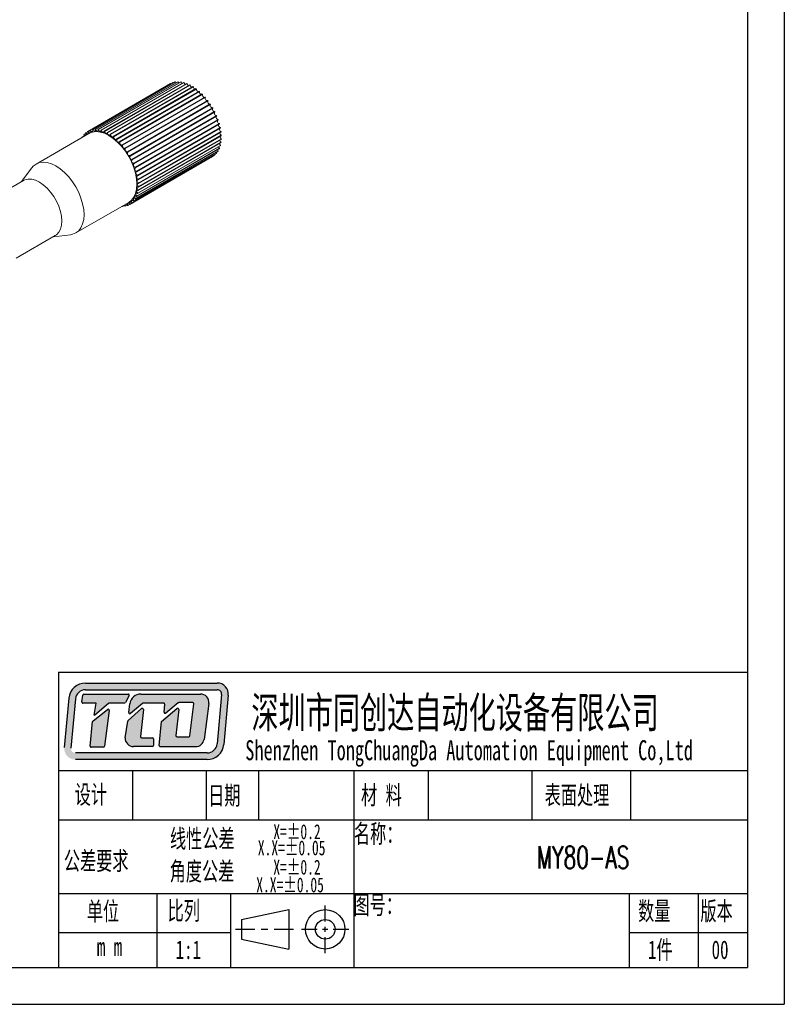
# Model space of a CAD drawing. Header units: millimetres. Extents: x 14895 to 15336, y 302 to 927.
# Tile 3 of 11: x 15173 to 15336, y 302 to 513. Entities that reach past the tile are written whole.
import ezdxf

# ---------------------------------------------------------------- set-up
doc = ezdxf.new("R2010")
doc.units = ezdxf.units.MM
doc.header["$LTSCALE"] = 0.3
for name, color, linetype, lineweight in [('外框', 7, 'Continuous', 30), ('文字', 3, 'Continuous', 13), ('标注', 1, 'Continuous', 18)]:
    doc.layers.add(name, color=color, linetype=linetype, lineweight=lineweight)
doc.styles.add('SLDTEXTSTYLE2', font='txt')
doc.styles.get("Standard").update_dxf_attribs({"font": 'txt.shx', "width": 0.67, "oblique": 5, "bigfont": 'gbcbig.shx'})

# ---------------------------------------------------------------- blocks, each defined once
blk = doc.blocks.new('Y')
at = {"lineweight": 30}
for p, q in [((-4136.76, 2009.27), (-3862.74, 2009.27)), ((-4154.44, 2003.97), (-3857.44, 2003.97)), ((-4154.44, 2003.97), (-3857.44, 2003.97))]:
    blk.add_line(p, q, dxfattribs=at)
blk = doc.blocks.new('W')
at = {"lineweight": 30}
for p, q in [((-3857.44, 2213.99), (-3857.44, 2003.97)), ((-3857.44, 2213.99), (-3857.44, 2003.97)), ((-3862.74, 2208.69), (-3862.74, 2009.27))]:
    blk.add_line(p, q, dxfattribs=at)
blk.add_blockref('Y', (0, 0))
blk = doc.blocks.new('DA')
at = {"color": 7, "linetype": 'Continuous', "lineweight": 15}
for p, q in [((1818.89, 599.94), (1836.56, 610.14)), ((1818.96, 599.97), (1836.64, 610.17)), ((1819.42, 600.09), (1837.1, 610.29)), ((1819.51, 600.1), (1837.18, 610.31)), ((1820, 600.14), (1837.67, 610.35)), ((1820.09, 600.15), (1837.76, 610.35)), ((1820.6, 600.11), (1838.28, 610.32)), ((1820.7, 600.1), (1838.37, 610.31)), ((1821.23, 599.99), (1838.91, 610.2)), ((1821.33, 599.97), (1839.01, 610.17)), ((1836.71, 610.06), (1836.64, 610.17)), ((1836.11, 609.93), (1818.43, 599.72)), ((1818.47, 599.74), (1836.14, 609.95)), ((1821.89, 599.78), (1839.56, 609.99)), ((1821.98, 599.74), (1839.66, 609.95)), ((1822.55, 599.49), (1840.22, 609.69)), ((1822.65, 599.43), (1840.33, 609.64)), ((1823.21, 599.11), (1840.89, 609.31)), ((1823.31, 599.04), (1840.99, 609.25)), ((1823.88, 598.65), (1841.55, 608.86)), ((1823.98, 598.58), (1841.65, 608.78)), ((1824.53, 598.12), (1842.21, 608.33)), ((1824.63, 598.03), (1842.3, 608.24)), ((1836.17, 609.91), (1836.14, 609.95)), ((1825.16, 597.52), (1842.84, 607.73)), ((1825.26, 597.43), (1842.94, 607.63)), ((1825.77, 596.86), (1843.45, 607.07)), ((1825.86, 596.76), (1843.54, 606.96)), ((1826.35, 596.15), (1844.03, 606.35)), ((1826.44, 596.04), (1844.12, 606.24)), ((1826.9, 595.39), (1844.57, 605.59)), ((1826.97, 595.27), (1844.65, 605.47)), ((1827.39, 594.59), (1845.07, 604.79)), ((1827.47, 594.47), (1845.14, 604.67)), ((1827.84, 593.76), (1845.52, 603.97)), ((1827.91, 593.64), (1845.59, 603.84)), ((1828.24, 592.92), (1845.92, 603.12)), ((1828.3, 592.79), (1845.97, 602.99)), ((1828.58, 592.06), (1846.26, 602.26)), ((1828.62, 591.93), (1846.3, 602.13)), ((1818.02, 599.44), (1818.42, 599.67)), ((1828.85, 591.2), (1846.53, 601.4)), ((1828.89, 591.07), (1846.57, 601.27)), ((1829.06, 590.35), (1846.74, 600.55)), ((1829.09, 590.22), (1846.77, 600.42)), ((1829.21, 589.51), (1846.89, 599.72)), ((1829.22, 589.39), (1846.9, 599.59)), ((1818.68, 599.29), (1807.37, 592.76)), ((1817.26, 598.47), (1817.24, 598.5)), ((1817.28, 598.58), (1817.67, 598.8)), ((1817.28, 598.58), (1817.34, 598.52)), ((1817.62, 599.05), (1818.01, 599.27)), ((1829.28, 588.7), (1846.96, 598.91)), ((1829.28, 587.82), (1846.96, 598.02)), ((1829.29, 588.59), (1846.97, 598.79)), ((1829.29, 587.93), (1846.97, 598.14)), ((1828.58, 585.28), (1846.26, 595.49)), ((1828.62, 585.36), (1846.3, 595.56)), ((1828.85, 585.82), (1846.53, 596.03)), ((1828.89, 585.91), (1846.57, 596.12)), ((1829.06, 586.43), (1846.74, 596.64)), ((1829.09, 586.53), (1846.77, 596.73)), ((1829.21, 587.1), (1846.89, 597.3)), ((1829.22, 587.2), (1846.9, 597.41)), ((1827.43, 584.13), (1845.11, 594.34)), ((1827.47, 584.16), (1845.14, 594.36)), ((1827.84, 584.42), (1845.52, 594.63)), ((1827.91, 584.48), (1845.59, 594.68)), ((1828.24, 584.81), (1845.92, 595.02)), ((1828.3, 584.88), (1845.97, 595.08)), ((1845.14, 594.36), (1845.12, 594.4)), ((1845.59, 594.68), (1845.52, 594.79)), ((1806.47, 591.95), (1804.27, 589.01)), ((1804.68, 589.25), (1797.04, 584.83)), ((1815.87, 578.04), (1827.18, 584.57)), ((1825.77, 583.71), (1825.76, 583.75)), ((1825.84, 583.79), (1825.86, 583.71)), ((1825.86, 583.71), (1826.25, 583.94)), ((1826.44, 583.77), (1826.83, 584)), ((1826.97, 583.92), (1827.37, 584.15)), ((1803.13, 572.65), (1811.48, 577.47)), ((1811.07, 577.23), (1814.72, 577.66))]:
    blk.add_line(p, q, dxfattribs=at)
at = {"color": 7, "linetype": 'Continuous', "lineweight": 15, "flags": 128}
for points in [[(1837.29, 610.13), (1837.26, 610.17), (1837.18, 610.31)], [(1837.91, 610.1), (1837.83, 610.21), (1837.76, 610.35)], [(1843.94, 606.3), (1843.86, 606.3), (1843.75, 606.36), (1843.65, 606.46), (1843.57, 606.59), (1843.52, 606.73), (1843.51, 606.86), (1843.54, 606.96)], [(1844.52, 605.56), (1844.49, 605.56), (1844.39, 605.57), (1844.28, 605.64), (1844.18, 605.75), (1844.11, 605.89), (1844.07, 606.03), (1844.07, 606.15), (1844.12, 606.24)], [(1845.06, 604.79), (1844.98, 604.77), (1844.88, 604.8), (1844.77, 604.89), (1844.68, 605), (1844.61, 605.14), (1844.58, 605.28), (1844.6, 605.4), (1844.65, 605.47)], [(1845.52, 603.97), (1845.43, 603.96), (1845.32, 604.01), (1845.21, 604.1), (1845.13, 604.22), (1845.07, 604.36), (1845.06, 604.5), (1845.08, 604.61), (1845.13, 604.66)], [(1845.92, 603.12), (1845.82, 603.13), (1845.71, 603.19), (1845.61, 603.29), (1845.53, 603.42), (1845.48, 603.56), (1845.48, 603.69), (1845.51, 603.79), (1845.53, 603.81)], [(1846.26, 602.26), (1846.15, 602.28), (1846.04, 602.36), (1845.95, 602.47), (1845.87, 602.61), (1845.84, 602.74), (1845.85, 602.87), (1845.88, 602.94)], [(1846.53, 601.4), (1846.42, 601.44), (1846.32, 601.52), (1846.23, 601.64), (1846.16, 601.78), (1846.14, 601.92), (1846.16, 602.03), (1846.17, 602.05)], [(1818.02, 599.44), (1818.11, 599.32), (1818.22, 599.24), (1818.32, 599.21), (1818.41, 599.24), (1818.47, 599.31), (1818.48, 599.43), (1818.46, 599.56), (1818.4, 599.7)], [(1818.47, 599.74), (1818.55, 599.62), (1818.66, 599.53), (1818.77, 599.49), (1818.86, 599.5), (1818.93, 599.56), (1818.95, 599.67), (1818.94, 599.8), (1818.89, 599.94)], [(1827.18, 584.57), (1827.18, 584.57), (1827.79, 585.04), (1828.29, 585.69), (1828.65, 586.48), (1828.87, 587.42), (1828.94, 588.46), (1828.87, 589.59), (1828.65, 590.77), (1828.29, 591.99), (1827.79, 593.2), (1827.18, 594.38), (1826.46, 595.5), (1825.66, 596.54), (1824.79, 597.46), (1823.87, 598.24), (1822.93, 598.87), (1821.99, 599.33), (1821.07, 599.6), (1820.2, 599.69), (1819.4, 599.58), (1818.68, 599.29)], [(1818.96, 599.97), (1819.05, 599.84), (1819.15, 599.73), (1819.26, 599.68), (1819.36, 599.67), (1819.43, 599.72), (1819.47, 599.82), (1819.47, 599.95), (1819.42, 600.09)], [(1819.51, 600.1), (1819.58, 599.97), (1819.68, 599.85), (1819.79, 599.78), (1819.89, 599.77), (1819.97, 599.8), (1820.02, 599.89), (1820.03, 600.01), (1820, 600.14)], [(1820.09, 600.15), (1820.15, 600.01), (1820.24, 599.89), (1820.35, 599.81), (1820.46, 599.77), (1820.55, 599.79), (1820.61, 599.86), (1820.62, 599.98), (1820.6, 600.11)], [(1820.7, 600.1), (1820.75, 599.96), (1820.84, 599.83), (1820.94, 599.74), (1821.05, 599.69), (1821.15, 599.7), (1821.21, 599.76), (1821.25, 599.86), (1821.23, 599.99)], [(1821.33, 599.97), (1821.38, 599.83), (1821.46, 599.69), (1821.56, 599.59), (1821.67, 599.53), (1821.77, 599.52), (1821.84, 599.56), (1821.88, 599.66), (1821.89, 599.78)], [(1821.98, 599.74), (1822.02, 599.6), (1822.09, 599.47), (1822.19, 599.35), (1822.29, 599.28), (1822.4, 599.26), (1822.48, 599.29), (1822.54, 599.37), (1822.55, 599.49)], [(1817.69, 598.72), (1817.65, 598.85), (1817.57, 598.98)], [(1822.65, 599.43), (1822.67, 599.3), (1822.73, 599.16), (1822.82, 599.04), (1822.93, 598.95), (1823.04, 598.91), (1823.13, 598.93), (1823.19, 599), (1823.21, 599.11)], [(1823.31, 599.04), (1823.33, 598.91), (1823.38, 598.77), (1823.46, 598.64), (1823.57, 598.55), (1823.67, 598.49), (1823.77, 598.5), (1823.84, 598.55), (1823.88, 598.65)], [(1823.98, 598.58), (1823.98, 598.45), (1824.02, 598.31), (1824.09, 598.18), (1824.19, 598.07), (1824.3, 598), (1824.41, 597.99), (1824.48, 598.03), (1824.53, 598.12)], [(1824.63, 598.03), (1824.62, 597.91), (1824.65, 597.78), (1824.71, 597.64), (1824.81, 597.52), (1824.92, 597.45), (1825.02, 597.42), (1825.11, 597.44), (1825.16, 597.52)], [(1825.26, 597.43), (1825.24, 597.31), (1825.26, 597.18), (1825.31, 597.04), (1825.4, 596.92), (1825.51, 596.83), (1825.62, 596.79), (1825.71, 596.8), (1825.77, 596.86)], [(1825.86, 596.76), (1825.83, 596.66), (1825.84, 596.53), (1825.89, 596.39), (1825.97, 596.26), (1826.07, 596.16), (1826.18, 596.1), (1826.28, 596.1), (1826.35, 596.15)], [(1826.44, 596.04), (1826.4, 595.95), (1826.39, 595.82), (1826.43, 595.68), (1826.51, 595.55), (1826.6, 595.44), (1826.71, 595.37), (1826.81, 595.35), (1826.9, 595.39)], [(1846.3, 595.56), (1846.21, 595.69), (1846.16, 595.81)], [(1826.97, 595.27), (1826.92, 595.19), (1826.91, 595.07), (1826.93, 594.94), (1827, 594.8), (1827.09, 594.68), (1827.2, 594.6), (1827.31, 594.57), (1827.39, 594.59)], [(1827.47, 594.47), (1827.4, 594.4), (1827.38, 594.29), (1827.39, 594.16), (1827.45, 594.02), (1827.54, 593.89), (1827.64, 593.8), (1827.75, 593.75), (1827.84, 593.76)], [(1827.91, 593.64), (1827.84, 593.58), (1827.8, 593.49), (1827.8, 593.36), (1827.85, 593.22), (1827.93, 593.09), (1828.03, 592.98), (1828.14, 592.92), (1828.24, 592.92)], [(1845.97, 595.08), (1845.89, 595.22), (1845.87, 595.26)], [(1814.72, 577.66), (1815.15, 577.74), (1815.87, 578.04), (1816.48, 578.51), (1816.97, 579.16), (1817.33, 579.95), (1817.55, 580.89), (1817.63, 581.93), (1817.55, 583.06), (1817.33, 584.24), (1816.97, 585.46), (1816.48, 586.67), (1815.87, 587.85), (1815.15, 588.97), (1814.35, 590.01), (1813.47, 590.93), (1812.56, 591.71), (1811.62, 592.34), (1810.68, 592.8), (1809.76, 593.07), (1808.89, 593.16), (1808.08, 593.05), (1807.37, 592.76), (1806.75, 592.28), (1806.47, 591.95)], [(1828.3, 592.79), (1828.21, 592.75), (1828.17, 592.66), (1828.16, 592.54), (1828.2, 592.4), (1828.27, 592.26), (1828.37, 592.15), (1828.47, 592.08), (1828.58, 592.06)], [(1828.62, 591.93), (1828.54, 591.9), (1828.48, 591.83), (1828.46, 591.72), (1828.49, 591.58), (1828.55, 591.44), (1828.64, 591.32), (1828.75, 591.23), (1828.85, 591.2)], [(1811.48, 577.47), (1811.76, 577.66), (1812.25, 578.18), (1812.6, 578.85), (1812.82, 579.66), (1812.89, 580.58), (1812.82, 581.59), (1812.6, 582.65), (1812.25, 583.73), (1811.76, 584.8), (1811.17, 585.83), (1810.49, 586.78), (1809.73, 587.63), (1808.92, 588.34), (1808.08, 588.91), (1807.25, 589.31), (1806.44, 589.52), (1805.68, 589.55), (1804.99, 589.39), (1804.68, 589.25)], [(1828.89, 591.07), (1828.8, 591.06), (1828.73, 591), (1828.7, 590.89), (1828.71, 590.76), (1828.77, 590.62), (1828.85, 590.49), (1828.96, 590.4), (1829.06, 590.35)], [(1829.09, 590.22), (1828.99, 590.22), (1828.92, 590.18), (1828.88, 590.08), (1828.88, 589.96), (1828.92, 589.82), (1829, 589.68), (1829.1, 589.58), (1829.21, 589.51)], [(1829.22, 589.39), (1829.12, 589.41), (1829.04, 589.37), (1828.99, 589.29), (1828.98, 589.17), (1829.01, 589.03), (1829.08, 588.9), (1829.17, 588.78), (1829.28, 588.7)], [(1829.21, 587.1), (1829.1, 587.16), (1829, 587.17), (1828.92, 587.13), (1828.88, 587.04), (1828.88, 586.91), (1828.92, 586.77), (1828.99, 586.64), (1829.09, 586.53)], [(1829.28, 587.82), (1829.17, 587.87), (1829.08, 587.86), (1829.01, 587.81), (1828.98, 587.7), (1828.99, 587.57), (1829.04, 587.43), (1829.12, 587.3), (1829.22, 587.2)], [(1829.29, 588.59), (1829.18, 588.62), (1829.09, 588.6), (1829.03, 588.53), (1829.01, 588.42), (1829.03, 588.28), (1829.09, 588.14), (1829.18, 588.02), (1829.29, 587.93)], [(1828.24, 584.81), (1828.14, 584.92), (1828.03, 584.99), (1827.93, 585), (1827.85, 584.96), (1827.8, 584.87), (1827.8, 584.75), (1827.84, 584.61), (1827.91, 584.48)], [(1828.58, 585.28), (1828.47, 585.38), (1828.37, 585.43), (1828.27, 585.43), (1828.2, 585.38), (1828.16, 585.28), (1828.17, 585.15), (1828.21, 585.01), (1828.3, 584.88)], [(1828.85, 585.82), (1828.75, 585.91), (1828.64, 585.95), (1828.55, 585.93), (1828.49, 585.87), (1828.46, 585.76), (1828.48, 585.62), (1828.54, 585.48), (1828.62, 585.36)], [(1829.06, 586.43), (1828.96, 586.51), (1828.85, 586.53), (1828.77, 586.5), (1828.71, 586.42), (1828.7, 586.3), (1828.73, 586.17), (1828.8, 586.03), (1828.89, 585.91)], [(1826.35, 583.76), (1826.28, 583.89), (1826.19, 584)], [(1827.39, 584.11), (1827.31, 584.24), (1827.2, 584.33), (1827.09, 584.37), (1827, 584.36), (1826.93, 584.3), (1826.91, 584.19), (1826.92, 584.06), (1826.97, 583.92)], [(1827.84, 584.42), (1827.75, 584.54), (1827.64, 584.62), (1827.54, 584.65), (1827.45, 584.62), (1827.39, 584.55), (1827.38, 584.43), (1827.4, 584.29), (1827.47, 584.16)]]:
    blk.add_lwpolyline(points, dxfattribs=at)
at = {"color": 7, "linetype": 'Continuous', "lineweight": 15}
for centre, radius, start, end in [((1837.64, 607.26), 3.08, 108.915, 110.4621), ((1837.72, 606.94), 3.4, 99.0728, 100.5154), ((1837.76, 606.45), 3.9, 89.9769, 91.2944), ((1837.72, 605.75), 4.61, 81.7774, 82.9575), ((1839.01, 610.47), 0.661, 194.7865, 226.679), ((1837.53, 604.85), 5.52, 74.482, 75.5264), ((1839.65, 610.3), 0.651, 191.1909, 230.2744), ((1837.18, 603.79), 6.64, 68.0162, 68.9387), ((1840.29, 610.03), 0.629, 187.142, 234.3231), ((1836.68, 602.7), 7.84, 62.2582, 63.0855), ((1840.92, 609.67), 0.6, 182.601, 238.8641), ((1836.01, 601.55), 9.17, 57.0971, 57.8422), ((1841.58, 609.23), 0.585, 178.6167, 242.8487), ((1835.19, 600.38), 10.6, 52.4201, 53.0952), ((1842.2, 608.71), 0.549, 173.0585, 248.4067), ((1834.36, 599.38), 11.9, 48.1237, 48.7497), ((1842.83, 608.13), 0.532, 168.7239, 252.741), ((1833.58, 598.56), 13.03, 44.1215, 44.712), ((1843.43, 607.49), 0.513, 164.0887, 257.3767), ((1832.8, 597.84), 14.1, 40.3454, 40.9056), ((1832.15, 597.31), 14.93, 36.7279, 37.2666), ((1831.79, 597.06), 15.37, 33.2082, 33.7372), ((1831.57, 596.92), 15.64, 29.7397, 30.2616), ((1831.65, 596.97), 15.54, 26.2657, 26.789), ((1832.22, 597.23), 14.91, 22.7342, 23.2735), ((1832.94, 597.5), 14.14, 19.0966, 19.6548), ((1819.93, 597.13), 2.99, 119.2182, 120.7926), ((1819.96, 597.05), 3.08, 108.915, 110.4621), ((1820.04, 596.74), 3.4, 99.0728, 100.5154), ((1820.08, 596.24), 3.9, 89.9769, 91.2944), ((1820.04, 595.54), 4.61, 81.7774, 82.9575), ((1819.85, 594.64), 5.52, 74.482, 75.5264), ((1819.5, 593.59), 6.64, 68.0162, 68.9387), ((1846.91, 601.06), 0.532, 167.2461, 251.2779), ((1833.92, 597.82), 13.11, 15.2904, 15.8774), ((1847.1, 600.22), 0.549, 171.585, 246.9392), ((1835.23, 598.13), 11.76, 11.2478, 11.8812), ((1836.46, 598.33), 10.52, 6.9025, 7.5833), ((1820.61, 596.55), 3.9, 148.7129, 150.032), ((1820.19, 596.85), 3.37, 139.4881, 140.944), ((1817.95, 599.23), 0.376, 209.9015, 267.4127), ((1819.98, 597.06), 3.08, 129.5498, 131.094), ((1817.63, 599.09), 0.437, 335.424, 41.3918), ((1819, 592.5), 7.84, 62.2582, 63.0855), ((1818.33, 591.34), 9.17, 57.0971, 57.8422), ((1817.51, 590.17), 10.6, 52.4201, 53.0952), ((1816.68, 589.18), 11.9, 48.1237, 48.7497), ((1815.9, 588.35), 13.03, 44.1215, 44.712), ((1847.24, 599.42), 0.582, 176.9511, 241.573), ((1847.28, 597.91), 0.629, 185.6659, 232.858), ((1847.28, 598.64), 0.594, 180.8196, 237.7045), ((1837.8, 598.44), 9.17, 2.1602, 2.9051), ((1839.13, 598.45), 7.84, 356.9177, 357.7448), ((1815.12, 587.63), 14.1, 40.3454, 40.9056), ((1814.47, 587.11), 14.93, 36.7279, 37.2666), ((1814.11, 586.85), 15.37, 33.2082, 33.7372), ((1842.92, 597.51), 3.91, 328.7123, 330.0288), ((1847.03, 596.58), 0.661, 193.3104, 225.2139), ((1842.28, 597.83), 4.62, 337.0507, 338.2278), ((1847.2, 597.22), 0.651, 189.7139, 228.81), ((1841.48, 598.1), 5.47, 344.4736, 345.5292), ((1840.37, 598.33), 6.59, 351.0636, 351.993), ((1813.89, 586.71), 15.64, 29.7397, 30.2616), ((1813.98, 586.76), 15.54, 26.2657, 26.789), ((1843.61, 596.94), 3, 299.2195, 300.7894), ((1843.53, 597.04), 3.12, 309.5595, 311.0843), ((1843.34, 597.22), 3.4, 319.491, 320.937), ((1814.54, 587.02), 14.91, 22.7342, 23.2735), ((1815.26, 587.3), 14.14, 19.0966, 19.6548), ((1816.24, 587.61), 13.11, 15.2904, 15.8774), ((1817.56, 587.93), 11.76, 11.2478, 11.8812), ((1818.78, 588.12), 10.52, 6.9025, 7.5833), ((1822.7, 588.12), 6.59, 351.0636, 351.993), ((1820.12, 588.24), 9.17, 2.1602, 2.9051), ((1821.45, 588.24), 7.84, 356.9177, 357.7448), ((1825.66, 587.02), 3.4, 319.491, 320.937), ((1825.24, 587.31), 3.91, 328.7123, 330.0288), ((1824.6, 587.62), 4.62, 337.0507, 338.2278), ((1823.8, 587.89), 5.47, 344.4736, 345.5292), ((1825.78, 587.62), 3.91, 269.9782, 271.2932), ((1825.82, 587.1), 3.38, 279.0678, 280.5198), ((1826.76, 583.96), 0.376, 152.4431, 210.1203), ((1826.48, 583.75), 0.437, 18.5828, 84.7015), ((1825.89, 586.83), 3.1, 288.9213, 290.4557), ((1825.93, 586.73), 3, 299.2195, 300.7894), ((1825.86, 586.83), 3.12, 309.5595, 311.0843)]:
    blk.add_arc(centre, radius, start, end, dxfattribs=at)

msp = doc.modelspace()

# ---------------------------------------------------------------- hatches: boundary and pattern name
at = {"layer": '外框'}
h = msp.add_hatch(color=256, dxfattribs=at)
h.dxf.hatch_style = 1
h.paths.add_polyline_path([(15215.218, 371.107), (15187.083, 371.107, 0.3871904), (15183.529, 367.869), (15182.546, 357.35, 0.4417631), (15184.916, 354.749), (15213.067, 354.749, 0.3876272), (15216.622, 357.992), (15217.588, 368.509, 0.4413093)])
h.paths.add_polyline_path([(15215.218, 369.679, -0.4413093), (15216.166, 368.64), (15215.2, 358.123, -0.3876272), (15213.067, 356.177), (15184.916, 356.177, -0.4417631), (15183.968, 357.217), (15184.95, 367.737, -0.3871904), (15187.083, 369.679)], flags=16)
h.paths.add_polyline_path([(15196.18, 368.763, -0.5692565), (15196.39, 368.411), (15195.593, 366.941, -0.2751589), (15195.384, 366.816), (15192.175, 366.816, 0.1785487), (15192.021, 366.759), (15189.11, 364.274), (15188.905, 364.274), (15189.37, 366.82), (15186.544, 366.82, -0.4551699), (15186.308, 367.09), (15186.508, 368.534, -0.3736999), (15186.743, 368.739)], flags=0)
h.paths.add_polyline_path([(15191.775, 365.443, -0.6728841), (15192.157, 365.224), (15191.127, 357.592, -0.3754282), (15190.891, 357.386), (15188.288, 357.386, -0.4451596), (15188.051, 357.649), (15188.598, 362.864, -0.2032664), (15188.688, 363.026)], flags=0)
h.paths.add_polyline_path([(15198.917, 368.764), (15211.654, 368.764, -0.4535474), (15213.423, 366.743), (15212.402, 359.078, -0.3759441), (15210.633, 357.529), (15203.08, 357.529, -0.443757), (15202.843, 357.791), (15203.353, 362.875), (15206.621, 365.651, -0.6781546), (15207.012, 365.444), (15206.407, 359.906, 0.4464345), (15206.644, 359.642), (15209.17, 359.642, 0.3783283), (15209.407, 359.851), (15210.255, 366.654, 0.4510331), (15210.019, 366.922), (15207.045, 366.922, 0.1736567), (15206.894, 366.867), (15204.253, 364.698, -0.6630003), (15203.865, 364.901), (15204.001, 366.538, 0.4388203), (15203.764, 366.796), (15199.436, 366.796, 0.1753949), (15199.284, 366.741), (15196.708, 364.595, -0.6807563), (15196.32, 364.808), (15196.556, 366.682, -0.3779258)], flags=0)
h.paths.add_polyline_path([(15196.184, 363.109), (15199.06, 365.637, -0.6841835), (15199.454, 365.433), (15198.829, 359.684, 0.4462884), (15199.066, 359.42), (15201.374, 359.42, -0.4142136), (15201.612, 359.182), (15201.612, 357.767, -0.4142136), (15201.374, 357.529), (15197.337, 357.529, -0.4294817), (15195.555, 359.406), (15196.106, 362.966, -0.1758286)], flags=0)
h.paths.add_polyline_path([(15196.39, 368.411, 0.5692565), (15196.18, 368.763), (15186.743, 368.739, 0.3736999), (15186.508, 368.534), (15186.308, 367.09, 0.4551699), (15186.544, 366.82), (15189.37, 366.82), (15188.905, 364.274), (15189.11, 364.274), (15192.021, 366.759, -0.1785487), (15192.175, 366.816), (15195.384, 366.816, 0.2751589), (15195.593, 366.941)], flags=0)
h.paths.add_polyline_path([(15192.157, 365.224, 0.6728841), (15191.775, 365.443), (15188.688, 363.026, 0.2032664), (15188.598, 362.864), (15188.051, 357.649, 0.4451596), (15188.288, 357.386), (15190.891, 357.386, 0.3754282), (15191.127, 357.592)], flags=0)
h.paths.add_polyline_path([(15199.454, 365.433, 0.6841835), (15199.06, 365.637), (15196.184, 363.109, 0.1758286), (15196.106, 362.966), (15195.555, 359.406, 0.4294817), (15197.337, 357.529), (15201.374, 357.529, 0.4142136), (15201.612, 357.767), (15201.612, 359.182, 0.4142136), (15201.374, 359.42), (15199.066, 359.42, -0.4462884), (15198.829, 359.684)], flags=0)
h.paths.add_polyline_path([(15211.654, 368.764), (15198.917, 368.764, 0.3779258), (15196.556, 366.682), (15196.32, 364.808, 0.6807563), (15196.708, 364.595), (15199.284, 366.741, -0.1753949), (15199.436, 366.796), (15203.764, 366.796, -0.4388203), (15204.001, 366.538), (15203.865, 364.901, 0.6630003), (15204.253, 364.698), (15206.894, 366.867, -0.1736567), (15207.045, 366.922), (15210.019, 366.922, -0.4510331), (15210.255, 366.654), (15209.407, 359.851, -0.3783283), (15209.17, 359.642), (15206.644, 359.642, -0.4464345), (15206.407, 359.906), (15207.012, 365.444, 0.6781546), (15206.621, 365.651), (15203.353, 362.875), (15202.843, 357.791, 0.443757), (15203.08, 357.529), (15210.633, 357.529, 0.3759441), (15212.402, 359.078), (15213.423, 366.743, 0.4535474)], flags=0)
h = msp.add_hatch(color=256, dxfattribs=at)
h.dxf.hatch_style = 1
h.paths.add_polyline_path([(15196.39, 368.411, 0.5692565), (15196.18, 368.763), (15186.743, 368.739, 0.3736999), (15186.508, 368.534), (15186.308, 367.09, 0.4551699), (15186.544, 366.82), (15189.37, 366.82), (15188.905, 364.274), (15189.11, 364.274), (15192.021, 366.759, -0.1785487), (15192.175, 366.816), (15195.384, 366.816, 0.2751589), (15195.593, 366.941)])
h.paths.add_polyline_path([(15192.157, 365.224, 0.6728841), (15191.775, 365.443), (15188.688, 363.026, 0.2032664), (15188.598, 362.864), (15188.051, 357.649, 0.4451596), (15188.288, 357.386), (15190.891, 357.386, 0.3754282), (15191.127, 357.592)])
h.paths.add_polyline_path([(15199.454, 365.433, 0.6841835), (15199.06, 365.637), (15196.184, 363.109, 0.1758286), (15196.106, 362.966), (15195.555, 359.406, 0.4294817), (15197.337, 357.529), (15201.374, 357.529, 0.4142136), (15201.612, 357.767), (15201.612, 359.182, 0.4142136), (15201.374, 359.42), (15199.066, 359.42, -0.4462884), (15198.829, 359.684)])
h.paths.add_polyline_path([(15211.654, 368.764), (15198.917, 368.764, 0.3779258), (15196.556, 366.682), (15196.32, 364.808, 0.6807563), (15196.708, 364.595), (15199.284, 366.741, -0.1753949), (15199.436, 366.796), (15203.764, 366.796, -0.4388203), (15204.001, 366.538), (15203.865, 364.901, 0.6630003), (15204.253, 364.698), (15206.894, 366.867, -0.1736567), (15207.045, 366.922), (15210.019, 366.922, -0.4510331), (15210.255, 366.654), (15209.407, 359.851, -0.3783283), (15209.17, 359.642), (15206.644, 359.642, -0.4464345), (15206.407, 359.906), (15207.012, 365.444, 0.6781546), (15206.621, 365.651), (15203.353, 362.875), (15202.843, 357.791, 0.443757), (15203.08, 357.529), (15210.633, 357.529, 0.3759441), (15212.402, 359.078), (15213.423, 366.743, 0.4535474)])

# ---------------------------------------------------------------- linework, layer by layer
at = {"layer": '外框', "lineweight": 30}
for p, q in [((15181.288, 373.452), (15328.517, 373.452)), ((15181.288, 373.452), (15181.288, 310.354)), ((15186.308, 367.09), (15186.508, 368.534)), ((15183.529, 367.869), (15182.546, 357.35)), ((15184.95, 367.737), (15183.968, 357.217)), ((15197.143, 352.419), (15197.143, 341.903)), ((15212.837, 352.419), (15212.837, 341.903)), ((15224.055, 352.419), (15224.055, 341.903)), ((15244.386, 352.419), (15244.386, 310.354)), ((15260.278, 352.419), (15260.278, 341.903)), ((15282.46, 352.419), (15282.46, 341.903)), ((15303.54, 352.419), (15303.54, 341.903)), ((15181.288, 341.903), (15328.517, 341.903)), ((15181.288, 326.128), (15328.517, 326.128)), ((15202.321, 326.128), (15202.321, 310.354)), ((15218.095, 326.128), (15218.095, 310.354)), ((15303.278, 326.128), (15303.278, 310.354)), ((15318, 326.128), (15318, 310.354)), ((15220.42, 320.593), (15230.499, 322.696)), ((15230.499, 322.696), (15230.499, 314.283)), ((15238.306, 320.182), (15238.306, 323.567)), ((15220.42, 320.593), (15220.42, 316.386)), ((15181.288, 317.789), (15218.095, 317.789)), ((15219.122, 318.489), (15223.267, 318.489)), ((15224.648, 318.489), (15226.03, 318.489)), ((15227.411, 318.489), (15231.556, 318.489)), ((15233.228, 318.489), (15236.614, 318.489)), ((15237.742, 318.489), (15238.87, 318.489)), ((15238.306, 317.925), (15238.306, 319.054)), ((15239.999, 318.489), (15243.384, 318.489)), ((15303.278, 317.789), (15328.517, 317.789)), ((15220.42, 316.386), (15230.499, 314.283)), ((15238.306, 313.412), (15238.306, 316.797))]:
    msp.add_line(p, q, dxfattribs=at)
at = {"layer": '外框'}
for p, q in [((15187.083, 371.107), (15215.218, 371.107)), ((15186.743, 368.739), (15196.18, 368.763)), ((15187.083, 369.679), (15215.218, 369.679)), ((15196.39, 368.411), (15195.593, 366.941)), ((15198.917, 368.764), (15211.654, 368.764)), ((15216.166, 368.64), (15215.2, 358.123)), ((15217.588, 368.509), (15216.622, 357.992)), ((15189.37, 366.82), (15186.544, 366.82)), ((15188.905, 364.274), (15189.37, 366.82)), ((15192.021, 366.759), (15189.11, 364.274)), ((15195.384, 366.816), (15192.175, 366.816)), ((15196.32, 364.808), (15196.556, 366.682)), ((15199.284, 366.741), (15196.708, 364.595)), ((15203.764, 366.796), (15199.436, 366.796)), ((15203.865, 364.901), (15204.001, 366.538)), ((15206.894, 366.867), (15204.253, 364.698)), ((15210.019, 366.922), (15207.045, 366.922)), ((15209.407, 359.851), (15210.255, 366.654)), ((15213.423, 366.743), (15212.402, 359.078)), ((15188.688, 363.026), (15191.775, 365.443)), ((15189.11, 364.274), (15188.905, 364.274)), ((15192.157, 365.224), (15191.127, 357.592)), ((15196.184, 363.109), (15199.06, 365.637)), ((15199.454, 365.433), (15198.829, 359.684)), ((15203.353, 362.875), (15206.621, 365.651)), ((15207.012, 365.444), (15206.407, 359.906)), ((15188.051, 357.649), (15188.598, 362.864)), ((15195.555, 359.406), (15196.106, 362.966)), ((15202.843, 357.791), (15203.353, 362.875)), ((15199.066, 359.42), (15201.374, 359.42)), ((15201.612, 359.182), (15201.612, 357.767)), ((15206.644, 359.642), (15209.17, 359.642)), ((15213.067, 356.177), (15184.916, 356.177)), ((15190.891, 357.386), (15188.288, 357.386)), ((15201.374, 357.529), (15197.337, 357.529)), ((15203.08, 357.529), (15210.633, 357.529)), ((15213.067, 354.749), (15184.916, 354.749)), ((15181.288, 352.419), (15328.517, 352.419))]:
    msp.add_line(p, q, dxfattribs=at)
at = {"layer": '外框', "lineweight": 30}
for radius in [4.207, 2.103]:
    msp.add_circle((15238.306, 318.489), radius, dxfattribs=at)
at = {"layer": '外框'}
for centre, radius, start, end in [((15187.083, 367.537), 3.569, 90, 174.66371), ((15215.218, 368.727), 2.379, 354.75075, 90), ((15187.083, 367.537), 2.142, 90, 174.66371), ((15196.181, 368.525), 0.238, 331.53887, 90.14277), ((15198.917, 366.384), 2.379, 90, 172.81149), ((15211.654, 366.979), 1.785, 352.41382, 90), ((15215.218, 368.727), 0.952, 354.75075, 90), ((15192.175, 366.578), 0.238, 90, 130.49363), ((15195.384, 367.054), 0.238, 270, 331.53887), ((15199.436, 366.558), 0.238, 90, 129.79279), ((15203.764, 366.558), 0.238, 355.22864, 90), ((15207.045, 366.684), 0.238, 90, 129.4062), ((15210.019, 366.684), 0.238, 352.89219, 90), ((15191.921, 365.255), 0.238, 352.31021, 128.05413), ((15196.556, 364.778), 0.238, 172.81149, 309.79279), ((15199.217, 365.458), 0.238, 353.7974, 131.31456), ((15204.102, 364.881), 0.238, 175.22864, 309.4062), ((15206.775, 365.47), 0.238, 353.76947, 130.34282), ((15188.835, 362.839), 0.238, 128.05413, 174.01321), ((15196.341, 362.93), 0.238, 131.31456, 171.20377), ((15206.644, 359.88), 0.238, 173.76947, 270), ((15209.17, 359.88), 0.238, 270, 352.89219), ((15188.288, 357.624), 0.238, 174.01321, 270), ((15197.337, 359.314), 1.785, 177.02945, 270), ((15199.066, 359.658), 0.238, 173.7974, 270), ((15201.374, 359.182), 0.238, 0, 90), ((15201.374, 357.767), 0.238, 270, 0), ((15203.08, 357.767), 0.238, 174.28163, 270), ((15210.633, 359.314), 1.785, 270, 352.41382), ((15213.067, 358.319), 2.142, 270, 354.75075), ((15213.067, 358.319), 3.569, 270, 354.75075), ((15190.891, 357.624), 0.238, 270, 352.31021)]:
    msp.add_arc(centre, radius, start, end, dxfattribs=at)
at = {"layer": '外框', "lineweight": 30}
for centre, start, end in [((15186.744, 368.501), 90.14277, 172.10561), ((15186.544, 367.058), 172.10561, 270)]:
    msp.add_arc(centre, 0.238, start, end, dxfattribs=at)

# ---------------------------------------------------------------- block references
at = {"layer": '外框', "lineweight": 25, "xscale": 1.487159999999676, "yscale": 1.487160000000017, "zscale": 1.48716}
msp.add_blockref('W', (21073.028, -2677.756), dxfattribs=at)
at = {"layer": '标注'}
msp.add_blockref('DA', (13369.142, -110.758), dxfattribs=at)

# ---------------------------------------------------------------- texts
at = {"layer": '外框', "style": 'SLDTEXTSTYLE2', "width": 0.67}
for s, height, p in [('深圳市同创达自动化设备有限公司', 6.66248, (15222.53, 361.473)), ('Shenzhen TongChuangDa Automation Equipment Co,Ltd', 4.28302, (15221.224, 354.616)), ('设计', 3.9658, (15184.776, 345.317)), ('日期', 3.9658, (15213.28, 345.101)), ('材 料', 3.9658, (15245.955, 345.181)), ('表面处理', 3.9658, (15285.201, 345.181)), ('X=±0.2', 3.1726, (15227.213, 337.757)), ('名称：', 3.9658, (15244.438, 336.941)), ('线性公差', 3.9658, (15205.132, 335.89)), ('X.X=±0.05', 3.1726, (15223.902, 334.308)), ('公差要求', 3.9658, (15182.451, 331.143)), ('角度公差', 3.9658, (15205.067, 328.913)), ('X=±0.2', 3.1726, (15227.213, 330.181)), ('X.X=±0.05', 3.1726, (15223.564, 326.395)), ('单位', 3.9658, (15187.375, 320.369)), ('比列', 3.9658, (15204.635, 320.49)), ('图号：', 3.9658, (15244.332, 321.73)), ('数量', 3.9658, (15305.164, 320.429)), ('版本', 3.9658, (15318.476, 320.429)), (' m m', 3.9658, (15187.696, 312.778)), ('1:1', 3.9658, (15206.34, 312.146)), ('1件', 3.9658, (15307.276, 312.146)), ('00', 3.9658, (15320.87, 312.146))]:
    msp.add_text(s, height=height, dxfattribs=at).set_placement(p)
at = {"layer": '文字', "ltscale": 0.3, "width": 0.67}
msp.add_text('MY80-AS', height=4.7143, dxfattribs=at).set_placement((15283.548, 331.513))

doc.saveas('drawing.dxf')
